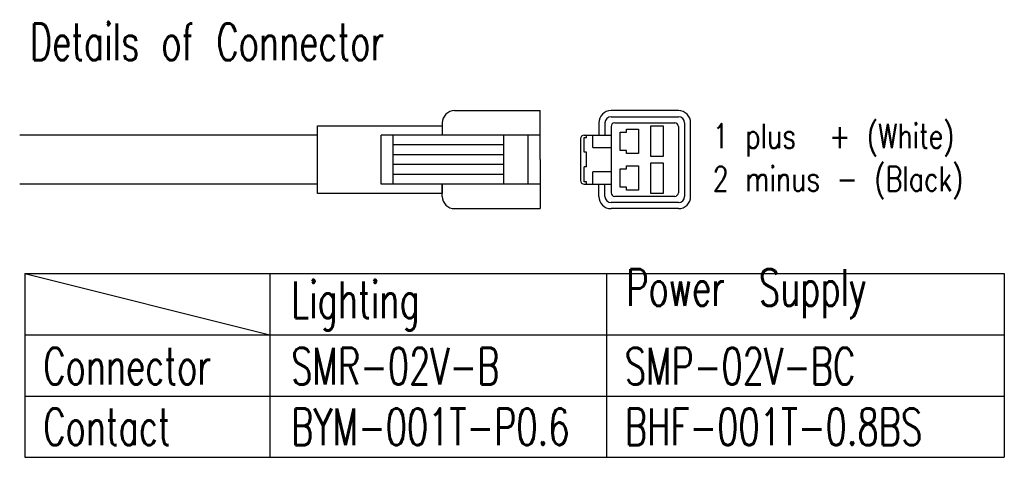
# Model space of a CAD drawing. Header units: inches. Extents: x 22 to 818, y 23 to 565.
# Tile 13 of 32: x 650 to 811, y 212 to 284. Entities that reach past the tile are written whole.
import ezdxf

# ---------------------------------------------------------------- set-up
doc = ezdxf.new("R2010")
doc.units = ezdxf.units.IN
for name, color, linetype in [('MOJI', 7, 'Continuous'), ('Œr_ü', 7, 'Continuous'), ('ƒŠ__ƒh', 7, 'Continuous')]:
    doc.layers.add(name, color=color, linetype=linetype)
doc.styles.add('CONVERTER_12', font='txt.shx', dxfattribs={"width": 0.765})
doc.styles.add('CONVERTER_13', font='txt.shx', dxfattribs={"width": 0.675})

msp = doc.modelspace()

# ---------------------------------------------------------------- linework, layer by layer
at = {"layer": 'Œr_ü', "color": 3, "linetype": 'Continuous'}
for p, q in [((650.862, 242.238), (810.862, 242.238)), ((650.862, 242.238), (690.862, 232.238)), ((650.862, 242.238), (650.862, 212.238)), ((690.862, 242.238), (690.862, 212.238)), ((745.862, 242.238), (745.862, 212.238)), ((810.862, 242.238), (810.862, 212.238)), ((650.862, 232.238), (810.862, 232.238)), ((650.862, 222.238), (810.862, 222.238)), ((650.862, 212.238), (810.862, 212.238))]:
    msp.add_line(p, q, dxfattribs=at)
at = {"layer": 'ƒŠ__ƒh', "color": 4, "linetype": 'Continuous'}
for p, q in [((721.05, 268.833), (735.05, 268.833)), ((735.05, 260.833), (735.05, 268.833)), ((757.622, 268.833), (746.622, 268.833)), ((746.622, 267.833), (757.622, 267.833)), ((698.65, 266.333), (719.05, 266.333)), ((698.65, 255.333), (698.65, 266.333)), ((719.05, 266.833), (719.05, 264.833)), ((719.05, 266.333), (719.05, 264.833)), ((744.622, 266.833), (744.622, 264.833)), ((745.622, 266.833), (745.622, 264.833)), ((746.622, 266.233), (746.622, 255.433)), ((747.222, 266.833), (757.022, 266.833)), ((749.122, 265.833), (751.122, 265.833)), ((749.122, 265.333), (749.122, 265.833)), ((751.122, 265.833), (751.122, 261.833)), ((753.122, 266.333), (755.122, 266.333)), ((753.122, 261.333), (753.122, 266.333)), ((755.122, 266.333), (755.122, 261.333)), ((757.622, 266.233), (757.622, 255.433)), ((758.622, 266.833), (758.622, 254.833)), ((759.622, 254.833), (759.622, 266.833)), ((698.65, 264.833), (650.013, 264.833)), ((735.05, 264.833), (709.05, 264.833)), ((709.05, 256.833), (709.05, 264.833)), ((711.05, 256.833), (711.05, 264.833)), ((729.05, 264.833), (729.05, 256.833)), ((733.05, 264.833), (733.05, 256.833)), ((741.622, 264.233), (741.622, 257.433)), ((742.222, 264.833), (746.622, 264.833)), ((742.222, 262.033), (742.222, 264.433)), ((742.222, 264.433), (742.622, 264.433)), ((742.622, 264.433), (742.622, 264.833)), ((743.622, 262.833), (743.622, 264.833)), ((748.122, 265.333), (749.122, 265.333)), ((748.122, 262.333), (748.122, 265.333)), ((729.05, 263.233), (711.05, 263.233)), ((743.622, 262.833), (746.622, 262.833)), ((749.122, 262.333), (748.122, 262.333)), ((749.122, 261.833), (749.122, 262.333)), ((729.05, 261.633), (711.05, 261.633)), ((735.05, 260.833), (735.05, 252.833)), ((742.622, 262.033), (742.222, 262.033)), ((742.622, 259.633), (742.622, 262.033)), ((751.122, 261.833), (749.122, 261.833)), ((755.122, 261.333), (753.122, 261.333)), ((729.05, 260.033), (711.05, 260.033)), ((742.622, 259.633), (742.222, 259.633)), ((742.222, 257.233), (742.222, 259.633)), ((748.122, 256.333), (748.122, 259.333)), ((748.122, 259.333), (749.122, 259.333)), ((749.122, 259.833), (751.122, 259.833)), ((749.122, 259.333), (749.122, 259.833)), ((751.122, 259.833), (751.122, 255.833)), ((753.122, 255.333), (753.122, 260.333)), ((753.122, 260.333), (755.122, 260.333)), ((755.122, 260.333), (755.122, 255.333)), ((729.05, 258.433), (711.05, 258.433)), ((746.622, 258.833), (743.622, 258.833)), ((743.622, 256.833), (743.622, 258.833)), ((698.65, 256.833), (650.013, 256.833)), ((735.05, 256.833), (709.05, 256.833)), ((719.05, 254.833), (719.05, 256.833)), ((719.05, 256.833), (719.05, 255.333)), ((742.622, 257.233), (742.222, 257.233)), ((742.222, 256.833), (746.622, 256.833)), ((742.622, 256.833), (742.622, 257.233)), ((744.622, 254.833), (744.622, 256.833)), ((745.622, 254.833), (745.622, 256.833)), ((749.122, 256.333), (748.122, 256.333)), ((749.122, 255.833), (749.122, 256.333)), ((751.122, 255.833), (749.122, 255.833)), ((719.05, 255.333), (698.65, 255.333)), ((757.022, 254.833), (747.222, 254.833)), ((755.122, 255.333), (753.122, 255.333)), ((721.05, 252.833), (735.05, 252.833)), ((757.622, 253.833), (746.622, 253.833)), ((757.622, 252.833), (746.622, 252.833))]:
    msp.add_line(p, q, dxfattribs=at)
for centre, radius, start, end in [((721.05, 266.833), 2, 90, 180), ((746.622, 266.833), 2, 90, 180), ((757.622, 266.833), 2, 0, 90), ((746.622, 266.833), 1, 90, 180), ((757.622, 266.833), 1, 0, 90), ((747.222, 266.233), 0.6, 90, 180), ((757.022, 266.233), 0.6, 0, 90), ((742.222, 264.233), 0.6, 90, 180), ((742.222, 257.433), 0.6, 180, 270), ((721.05, 254.833), 2, 180, 270), ((746.622, 254.833), 2, 180, 270), ((746.622, 254.833), 1, 180, 270), ((747.222, 255.433), 0.6, 180, 270), ((757.022, 255.433), 0.6, 270, 0), ((757.622, 254.833), 2, 270, 0), ((757.622, 254.833), 1, 270, 0)]:
    msp.add_arc(centre, radius, start, end, dxfattribs=at)

# ---------------------------------------------------------------- texts
at = {"layer": 'MOJI', "color": 4, "style": 'CONVERTER_13', "width": 0.675}
for s, p in [('Details of Connector', (651.673, 277.059)), ('Lighting', (694.36, 234.963)), ('Connector', (653.862, 224.133)), ('SMR-02V-B', (694.36, 224.133)), ('SMP-02V-BC', (748.86, 224.133)), ('Contact', (653.862, 214.232)), ('BYM-001T-P0.6', (694.36, 214.232)), ('BHF-001T-0.8BS', (748.86, 214.232))]:
    msp.add_text(s, height=6, dxfattribs=at).set_placement(p)
at = {"layer": 'MOJI', "color": 4}
for s, insert, char_height, attachment_point, style in [('1 plus  + (White)', (763.22, 264.036), 4, 4, 'CONVERTER_12'), ('2 minus - (Black)', (763.22, 257.036), 4, 4, 'CONVERTER_12'), ('Power\u3000Supply\u3000', (749.101, 234.963), 6, 7, 'CONVERTER_13')]:
    msp.add_mtext(s, dxfattribs=dict(at, insert=insert, char_height=char_height, attachment_point=attachment_point, style=style))

doc.saveas('drawing.dxf')
